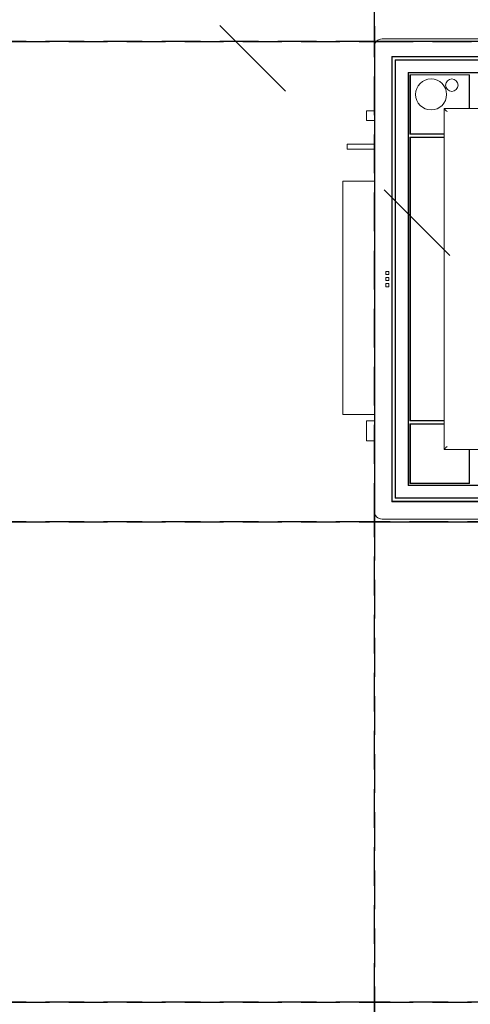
# Model space of a CAD drawing. Header units: millimetres. Extents: x 19325 to 32410, y -4876 to 2807.
# Tile 11 of 72: x 20599 to 20657, y -2988 to -2861. Entities that reach past the tile are written whole.
import ezdxf

# ---------------------------------------------------------------- set-up
doc = ezdxf.new("R2010")
doc.units = ezdxf.units.MM
doc.linetypes.add('ACAD_ISO03W100', pattern=[30, 12, -18])
doc.linetypes.add('HIDDEN', pattern=[0.375, 0.25, -0.125])
doc.layers.add('A_SC_MUROWANA_DZIAŁOWA', color=42, linetype='Continuous')
doc.layers.add('A_SUFITY', color=2, linetype='Continuous')
doc.layers.add('GL-urzadzenia', color=90, linetype='Continuous', lineweight=20)

# ---------------------------------------------------------------- blocks, each defined once
blk = doc.blocks.new('RSen_55_ME_FB_indoor unit - vrv - cassette-wall-floor_daikin - fxza50a2veb - fully flat cassette - fully flat decoration panel_daikin_lxwxh 620x620x306 mm-5003518-bottom')
at = {"lineweight": 18}
for p, q in [((-265, 266.5), (-265, 266.5)), ((265, 266.5), (265, 266.5)), ((-310, 217.3), (-320, 217.3)), ((-320, 211), (-320, 217.3)), ((-266, 217.3), (-266.5, 217.3)), ((-263.5, 217.3), (-264, 217.3)), ((-320, 204.6), (-320, 211)), ((-320, 204.6), (-310, 204.6)), ((-266.5, 204.6), (-266, 204.6)), ((-264, 204.6), (-264, 204.6)), ((-310, 174.2), (-345, 174.2)), ((-345, 171), (-345, 174.2)), ((-345, 167.8), (-345, 171)), ((-345, 167.8), (-310, 167.8)), ((-310, -183), (-320, -183)), ((-320, -196), (-320, -183)), ((-320, -209), (-320, -196)), ((-320, -209), (-310, -209))]:
    blk.add_line(p, q, dxfattribs=at)
for centre, start, end in [((-266.5, 266.5), 270, 289.6344), ((-266.5, 266.5), 340.4503, 360), ((266.5, 266.5), 180, 199.5497), ((266.5, 266.5), 250.3657, 270), ((-266.5, -266.5), 70.3657, 90), ((-266.5, -266.5), 0.0789, 19.719), ((266.5, -266.5), 160.281, 179.9211), ((266.5, -266.5), 90, 109.6344)]:
    blk.add_arc(centre, 1.5, start, end, dxfattribs=at)
blk = doc.blocks.new('RSen_55_ME_FB_SOg - fxza50a2veb - fully flat decoration panel - SH_daikin_tbq - standard-4997338-bottom')
at = {"lineweight": 18}
for p, q in [((300, 310), (-300, 310)), ((-310, 300), (-310, 300)), ((-310, 300), (-310, -300)), ((-287.5, 287.5), (-287.5, -287.5)), ((287.5, 287.5), (-287.5, 287.5)), ((287, 287), (-287, 287)), ((-287, 287), (-287, -287)), ((-287, 287), (-287, 287)), ((-283, 283), (283, 283)), ((-283, -283), (-283, 283)), ((-282.5, 282.5), (-282.5, 282.5)), ((-282.5, 282.5), (282.5, 282.5)), ((-282.5, -282.5), (-282.5, 282.5)), ((-266.5, -266.5), (-266.5, 266.5)), ((-266.5, 266.5), (266.5, 266.5)), ((266, 266), (-266, 266)), ((-266, 266), (-266, -266)), ((-266, 266), (-266, 266)), ((-264, 187), (-264, 263.5)), ((-264, 263.5), (-187, 263.5)), ((-187.5, 263.5), (-263.5, 263.5)), ((-263.5, 263.5), (-263.5, 187.5)), ((-262.7, 266.5), (-262.8, 266)), ((-255.3, 266), (-255.3, 266.5)), ((-187.5, 222.1), (-187.5, 263.5)), ((-187, 263.5), (-187, 222.1)), ((-266.5, 248.7), (-266, 248.6)), ((-264, 248.3), (-263.5, 248.3)), ((-220, 220), (-220, -220)), ((-220, -220), (-220, 220)), ((-220, 220), (220, 220)), ((-187.5, 220), (-187.5, 222.1)), ((-187, 222.1), (-187, 220)), ((-264, 204.4), (-263.5, 207.9)), ((-266.5, 186.6), (-266, 190.1)), ((-222.1, 187), (-264, 187)), ((-264, -183), (-264, 183)), ((-264, 183), (-222.1, 183)), ((-263.5, 187.5), (-222.1, 187.5)), ((-263.5, 182.5), (-263.5, -182.5)), ((-222.1, 182.5), (-263.5, 182.5)), ((-263.5, 182.5), (-263.5, 182.5)), ((-222.1, 187.5), (-220, 187.5)), ((-220, 187), (-222.1, 187)), ((-222.1, 183), (-220, 183)), ((-220, 182.5), (-222.1, 182.5)), ((-310, 126.3), (-350.5, 126.3)), ((-350.5, 126.3), (-350.5, -175)), ((-350.5, 126.3), (-350.5, 126.3)), ((-295.2, 5.9), (-295.2, 9.9)), ((-295.2, 9.9), (-291.2, 9.9)), ((-291.2, 5.9), (-295.2, 5.9)), ((-295.2, -2), (-295.2, 2)), ((-295.2, 2), (-291.2, 2)), ((-291.2, 9.9), (-291.2, 5.9)), ((-291.2, 2), (-291.2, -2)), ((-291.2, -2), (-295.2, -2)), ((-295.2, -5.9), (-291.2, -5.9)), ((-295.2, -9.9), (-295.2, -5.9)), ((-291.2, -9.9), (-295.2, -9.9)), ((-291.2, -5.9), (-291.2, -9.9)), ((-350.5, -175), (-310, -175)), ((-222.1, -183), (-264, -183)), ((-264, -264), (-264, -187)), ((-264, -187), (-222.1, -187)), ((-263.5, -182.5), (-222.1, -182.5)), ((-263.5, -187.5), (-263.5, -263.5)), ((-222.1, -187.5), (-263.5, -187.5)), ((-263.5, -187.5), (-263.5, -187.5)), ((-222.1, -182.5), (-220, -182.5)), ((-220, -183), (-222.1, -183)), ((-222.1, -187), (-220, -187)), ((-220, -187.5), (-222.1, -187.5)), ((-220, -220), (220, -220)), ((220, -220), (-220, -220)), ((-187.5, -222.1), (-187.5, -220)), ((-187.5, -263.5), (-187.5, -222.1)), ((-187, -220), (-187, -222.1)), ((-187, -222.1), (-187, -264)), ((-266, -249.4), (-266.5, -248.9)), ((-263.5, -251.9), (-264, -251.4)), ((-266.5, -261.1), (-266, -261.6)), ((266.5, -266.5), (-266.5, -266.5)), ((-266, -266), (266, -266)), ((-264, -263.6), (-263.6, -264)), ((-187, -264), (-264, -264)), ((-263.5, -263.5), (-187.5, -263.5)), ((-261.6, -266), (-261.3, -266.3)), ((-251.4, -264), (-251.9, -263.5)), ((-248.9, -266.5), (-249.4, -266)), ((-287.5, -287.5), (287.5, -287.5)), ((-287, -287), (287, -287)), ((283, -283), (-283, -283)), ((282.5, -282.5), (-282.5, -282.5)), ((-300, -310), (300, -310))]:
    blk.add_line(p, q, dxfattribs=at)
for centre, radius, start, end in [((-300, 300), 10, 90, 180), ((-267.1, 262.7), 3.75, 278.7352, 286.6709), ((-267.1, 262.7), 3.75, 325.3597, 343.6013), ((-236.7, 238.3), 20, 90, 270), ((-236.7, 238.3), 20, 270, 90), ((-209.9, 250.3), 8, 90, 270), ((-209.9, 250.3), 8, 270, 90), ((-263.9, -269), 3.75, 42.0672, 45), ((-300, -300), 10, 180, 270)]:
    blk.add_arc(centre, radius, start, end, dxfattribs=at)
for points in [[(-216, 216), (-216.3, 216.4), (-216.9, 216.9), (-217.5, 217.5), (-217.9, 217.9), (-218.2, 218.2), (-218.5, 218.5), (-218.8, 218.8), (-219, 219), (-219.2, 219.2), (-219.5, 219.5), (-219.7, 219.7), (-219.9, 219.9), (-220, 220), (-220, 220)], [(-216, -216), (-216.4, -216.3), (-216.9, -216.9), (-217.5, -217.5), (-217.9, -217.9), (-218.2, -218.2), (-218.5, -218.5), (-218.8, -218.8), (-219, -219), (-219.2, -219.2), (-219.5, -219.5), (-219.7, -219.7), (-219.9, -219.9), (-220, -220), (-220, -220)]]:
    blk.add_open_spline(points, degree=3, knots=[0, 0, 0, 0, 0.166667, 0.25, 0.333333, 0.375, 0.416667, 0.5, 0.541667, 0.583333, 0.666667, 0.75, 0.833333, 1, 1, 1, 1], dxfattribs=at)
blk = doc.blocks.new('2658cea6-5bf1-4a8d-8ecb-1a42f1d0a86a')
at = {"lineweight": 18}
for name in ['RSen_55_ME_FB_SOg - fxza50a2veb - fully flat decoration panel - SH_daikin_tbq - standard-4997338-bottom', 'RSen_55_ME_FB_indoor unit - vrv - cassette-wall-floor_daikin - fxza50a2veb - fully flat cassette - fully flat decoration panel_daikin_lxwxh 620x620x306 mm-5003518-bottom']:
    blk.add_blockref(name, (0, 0), dxfattribs=at)
blk = doc.blocks.new('116a95a6-ef70-443d-9a1b-21b416471860')
at = {"layer": 'GL-urzadzenia', "xscale": 0.1, "yscale": 0.1, "zscale": 0.1}
blk.add_blockref('2658cea6-5bf1-4a8d-8ecb-1a42f1d0a86a', (35.05, -31), dxfattribs=at)

msp = doc.modelspace()

# ---------------------------------------------------------------- linework, layer by layer
at = {"layer": 'A_SC_MUROWANA_DZIAŁOWA', "linetype": 'ACAD_ISO03W100'}
msp.add_line((20433.98, -2670.56), (21030.34, -3266.41), dxfattribs=at)
at = {"layer": 'A_SUFITY', "color": 3, "linetype": 'HIDDEN', "ltscale": 20}
for points in [[(20582.98, -2863.47), (20644.98, -2863.47), (20644.98, -2801.47), (20582.98, -2801.47)], [(20644.98, -2863.47), (20706.98, -2863.47), (20706.98, -2801.47), (20644.98, -2801.47)], [(20582.98, -2925.47), (20644.98, -2925.47), (20644.98, -2863.47), (20582.98, -2863.47)], [(20582.98, -2987.47), (20644.98, -2987.47), (20644.98, -2925.47), (20582.98, -2925.47)], [(20644.98, -2987.47), (20706.98, -2987.47), (20706.98, -2925.47), (20644.98, -2925.47)], [(20582.98, -3049.47), (20644.98, -3049.47), (20644.98, -2987.47), (20582.98, -2987.47)], [(20644.98, -3049.47), (20706.98, -3049.47), (20706.98, -2987.47), (20644.98, -2987.47)]]:
    msp.add_lwpolyline(points, close=True, dxfattribs=at)
at = {"layer": 'A_SUFITY', "color": 3}
msp.add_lwpolyline([(20644.98, -2925.47), (20706.98, -2925.47), (20706.98, -2863.47), (20644.98, -2863.47)], close=True, dxfattribs=at)

# ---------------------------------------------------------------- block references
at = {"layer": 'GL-urzadzenia'}
msp.add_blockref('116a95a6-ef70-443d-9a1b-21b416471860', (20640.9, -2863.13), dxfattribs=at)

doc.saveas('drawing.dxf')
